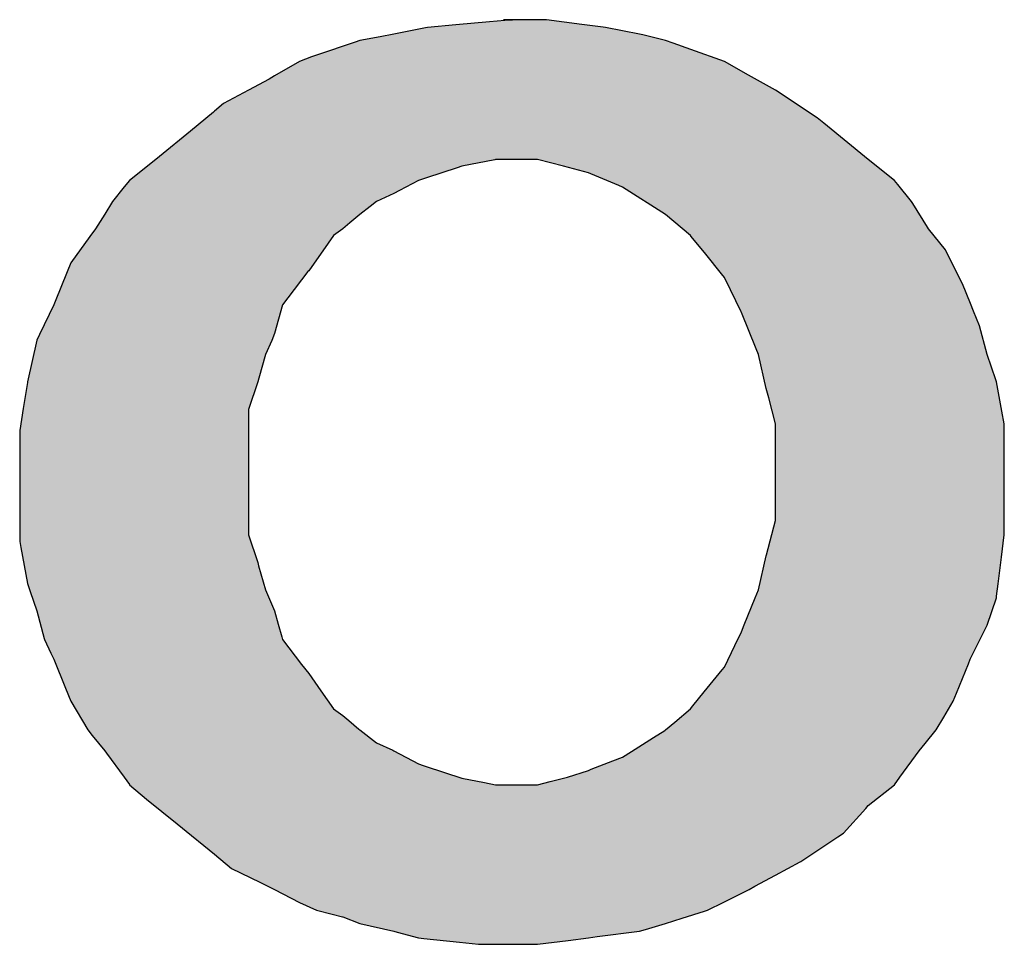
# Model space of a CAD drawing. Extents: x -1825 to 98, y 5678 to 6985.
# Tile 56 of 86: x 15.94 to 18.42, y 5781.62 to 5783.95. Entities that reach past the tile are written whole.
import ezdxf

# ---------------------------------------------------------------- set-up
doc = ezdxf.new("R2010")
doc.units = 0
doc.header["$MEASUREMENT"] = 0
doc.layers.add('CARIMBO', color=7, linetype='CONTINUOUS')

msp = doc.modelspace()

# ---------------------------------------------------------------- hatches: boundary and pattern name
at = {"layer": 'CARIMBO'}
h = msp.add_hatch(color=7, dxfattribs=at)
h.paths.add_polyline_path([(16.4272, 5783.7147), (16.4502, 5783.7345), (16.5128, 5783.7675), (16.5645, 5783.7959), (16.5787, 5783.8037), (16.6413, 5783.84), (16.6714, 5783.8515), (16.6842, 5783.8564), (16.7814, 5783.8888), (16.7929, 5783.8927), (16.8442, 5783.9025), (16.8786, 5783.9091), (16.959, 5783.9246), (16.9642, 5783.9256), (17.0353, 5783.9322), (17.1198, 5783.94), (17.1583, 5783.9435), (17.1784, 5783.9454), (17.2383, 5783.9454), (17.264, 5783.9454), (17.3527, 5783.9335), (17.4065, 5783.9264), (17.4123, 5783.9256), (17.498, 5783.9091), (17.5065, 5783.907), (17.5639, 5783.8927), (17.5826, 5783.886), (17.6274, 5783.8701), (17.7121, 5783.84), (17.7723, 5783.806), (17.8406, 5783.7675), (17.946, 5783.6983), (17.9628, 5783.6845), (18.0745, 5783.5929), (18.1404, 5783.5401), (18.1485, 5783.5302), (18.1833, 5783.4874), (18.1864, 5783.4823), (18.2233, 5783.4228), (18.2261, 5783.4182), (18.2689, 5783.3655), (18.3002, 5783.303), (18.3118, 5783.2798), (18.3319, 5783.2302), (18.3397, 5783.2111), (18.3546, 5783.1744), (18.3744, 5783.1019), (18.3956, 5783.0381), (18.3974, 5783.0327), (18.4113, 5782.9588), (18.4172, 5782.9273), (18.4172, 5782.8856), (18.4172, 5782.8746), (18.4172, 5782.7819), (18.4172, 5782.7692), (18.4172, 5782.7389), (18.4172, 5782.6639), (18.4172, 5782.6473), (18.4102, 5782.5911), (18.4018, 5782.5245), (18.3979, 5782.4929), (18.3974, 5782.4891), (18.3744, 5782.4199), (18.3315, 5782.3343), (18.327, 5782.323), (18.2966, 5782.2483), (18.2887, 5782.2288), (18.265, 5782.1886), (18.2459, 5782.1563), (18.218, 5782.122), (18.203, 5782.1036), (18.1543, 5782.037), (18.1404, 5782.018), (18.0745, 5781.9653), (18.0683, 5781.9584), (18.0119, 5781.8961), (17.9977, 5781.8866), (17.9032, 5781.8236), (17.8406, 5781.7906), (17.7889, 5781.7622), (17.7747, 5781.7544), (17.7101, 5781.7221), (17.6693, 5781.7017), (17.6618, 5781.6993), (17.6053, 5781.6817), (17.5639, 5781.6687), (17.5127, 5781.6534), (17.498, 5781.649), (17.3916, 5781.6353), (17.3695, 5781.6325), (17.3182, 5781.6259), (17.241, 5781.616), (17.237, 5781.616), (17.1981, 5781.616), (17.1804, 5781.616), (17.0927, 5781.616), (17.0448, 5781.6212), (16.9549, 5781.631), (16.9412, 5781.6325), (16.8876, 5781.6466), (16.8786, 5781.649), (16.7929, 5781.6687), (16.75, 5781.6852), (16.7233, 5781.6919), (16.6842, 5781.7017), (16.6413, 5781.7214), (16.5787, 5781.7544), (16.5417, 5781.7724), (16.47, 5781.8071), (16.4272, 5781.8433), (16.4005, 5781.8649), (16.3692, 5781.8901), (16.3331, 5781.9193), (16.2558, 5781.9817), (16.213, 5782.018), (16.1993, 5782.0368), (16.1547, 5782.0977), (16.1504, 5782.1036), (16.1191, 5782.1421), (16.1076, 5782.1563), (16.0648, 5782.2288), (16.0514, 5782.2616), (16.0219, 5782.3343), (16.0147, 5782.3498), (15.9989, 5782.3837), (15.9981, 5782.3866), (15.9791, 5782.4562), (15.963, 5782.5045), (15.956, 5782.5254), (15.9391, 5782.6154), (15.9363, 5782.6308), (15.9363, 5782.6778), (15.9363, 5782.7164), (15.9363, 5782.7692), (15.9363, 5782.7762), (15.9363, 5782.8219), (15.9363, 5782.8943), (15.9363, 5782.9108), (15.9452, 5782.9658), (15.9557, 5783.031), (15.956, 5783.0327), (15.9791, 5783.1382), (15.9859, 5783.1522), (16.0219, 5783.2271), (16.0254, 5783.2357), (16.0558, 5783.3105), (16.0648, 5783.3326), (16.1134, 5783.3992), (16.1274, 5783.4182), (16.1504, 5783.4555), (16.1702, 5783.4874), (16.1998, 5783.5239), (16.213, 5783.5401), (16.2789, 5783.5929), (16.2887, 5783.6009), (16.3665, 5783.6648), (16.4243, 5783.7124)])
h.paths.add_polyline_path([(17.5639, 5783.4545), (17.6265, 5783.4018), (17.6284, 5783.3994), (17.665, 5783.3543), (17.7049, 5783.3052), (17.7121, 5783.2963), (17.7273, 5783.2648), (17.754, 5783.2094), (17.7549, 5783.2074), (17.7919, 5783.1163), (17.7978, 5783.1019), (17.8175, 5783.0163), (17.8236, 5782.993), (17.8406, 5782.9273), (17.8406, 5782.9107), (17.8406, 5782.8644), (17.8406, 5782.8416), (17.8406, 5782.8054), (17.8406, 5782.7692), (17.8406, 5782.7421), (17.8406, 5782.7113), (17.8406, 5782.6835), (17.8183, 5782.5974), (17.8175, 5782.5945), (17.7978, 5782.5089), (17.7896, 5782.4887), (17.7621, 5782.421), (17.7549, 5782.4035), (17.7382, 5782.3687), (17.7121, 5782.3145), (17.7062, 5782.3072), (17.6611, 5782.2517), (17.6326, 5782.2166), (17.6265, 5782.2091), (17.5869, 5782.1757), (17.5639, 5782.1563), (17.5618, 5782.155), (17.533, 5782.1367), (17.4779, 5782.1016), (17.4551, 5782.0872), (17.4311, 5782.0779), (17.3765, 5782.0569), (17.3695, 5782.0542), (17.3162, 5782.0374), (17.3069, 5782.0344), (17.2727, 5782.0259), (17.241, 5782.018), (17.1981, 5782.018), (17.1884, 5782.018), (17.1355, 5782.018), (17.1073, 5782.0234), (17.0499, 5782.0344), (16.9607, 5782.0642), (16.9531, 5782.0667), (16.9412, 5782.0707), (16.8786, 5782.1036), (16.8761, 5782.1048), (16.8357, 5782.1234), (16.7929, 5782.1563), (16.7911, 5782.1578), (16.7652, 5782.1798), (16.7501, 5782.1926), (16.727, 5782.2091), (16.6951, 5782.2544), (16.6644, 5782.298), (16.6467, 5782.3211), (16.5985, 5782.3837), (16.5965, 5782.391), (16.5878, 5782.4229), (16.5787, 5782.4562), (16.5609, 5782.497), (16.5557, 5782.5089), (16.5383, 5782.5695), (16.5359, 5782.5781), (16.5128, 5782.6473), (16.5128, 5782.6714), (16.5128, 5782.7), (16.5128, 5782.7692), (16.5128, 5782.8054), (16.5128, 5782.808), (16.5128, 5782.8416), (16.5128, 5782.8995), (16.5128, 5782.9108), (16.5128, 5782.9636), (16.5359, 5783.0327), (16.5386, 5783.0421), (16.5557, 5783.1019), (16.5712, 5783.1374), (16.5787, 5783.1547), (16.5985, 5783.2271), (16.6117, 5783.2443), (16.6627, 5783.3106), (16.6644, 5783.3128), (16.7134, 5783.3824), (16.727, 5783.4018), (16.7501, 5783.4182), (16.7685, 5783.4339), (16.7929, 5783.4545), (16.7933, 5783.4548), (16.8194, 5783.4748), (16.8357, 5783.4874), (16.8786, 5783.5072), (16.893, 5783.5148), (16.9412, 5783.5401), (16.9616, 5783.547), (17.0386, 5783.5726), (17.0499, 5783.5764), (17.1338, 5783.5925), (17.1355, 5783.5929), (17.1981, 5783.5929), (17.2339, 5783.5929), (17.241, 5783.5929), (17.3069, 5783.5764), (17.3695, 5783.5599), (17.3755, 5783.5573), (17.4461, 5783.5275), (17.4551, 5783.5237)], flags=16)

# ---------------------------------------------------------------- linework, layer by layer
at = {"layer": 'CARIMBO', "color": 7, "invisible_edges": 5}
for points in [[(17.1198, 5783.94), (18.3546, 5783.1744), (18.3397, 5783.2111), (17.1583, 5783.9435)], [(17.1553, 5783.9454), (17.1553, 5783.9454), (17.1784, 5783.9454)], [(17.1583, 5783.9435), (18.3397, 5783.2111), (18.3319, 5783.2302), (17.1784, 5783.9454)], [(17.1784, 5783.9454), (18.3319, 5783.2302), (18.3118, 5783.2798), (17.2383, 5783.9454)], [(17.2383, 5783.9454), (18.3118, 5783.2798), (18.3002, 5783.303), (17.264, 5783.9454)], [(17.264, 5783.9454), (18.3002, 5783.303), (18.2689, 5783.3655), (17.3527, 5783.9335)], [(16.8786, 5783.9091), (18.4113, 5782.9588), (18.3974, 5783.0327), (16.959, 5783.9246)], [(16.959, 5783.9246), (18.3974, 5783.0327), (18.3956, 5783.0381), (16.9642, 5783.9256)], [(16.9642, 5783.9256), (18.3956, 5783.0381), (18.3744, 5783.1019), (17.0353, 5783.9322)], [(17.0353, 5783.9322), (18.3744, 5783.1019), (18.3546, 5783.1744), (17.1198, 5783.94)], [(17.3527, 5783.9335), (18.2689, 5783.3655), (18.2261, 5783.4182), (17.4065, 5783.9264)], [(17.4065, 5783.9264), (18.2261, 5783.4182), (18.2233, 5783.4228), (17.4123, 5783.9256)], [(17.4123, 5783.9256), (18.2233, 5783.4228), (18.1864, 5783.4823), (17.498, 5783.9091)], [(16.7814, 5783.8888), (18.4172, 5782.8746), (18.4172, 5782.8856), (16.7929, 5783.8927)], [(16.7929, 5783.8927), (18.4172, 5782.8856), (18.4172, 5782.9273), (16.8442, 5783.9025)], [(16.8442, 5783.9025), (18.4172, 5782.9273), (18.4113, 5782.9588), (16.8786, 5783.9091)], [(17.498, 5783.9091), (18.1864, 5783.4823), (18.1833, 5783.4874), (17.5065, 5783.907)], [(17.5065, 5783.907), (18.1833, 5783.4874), (18.1485, 5783.5302), (17.5639, 5783.8927)], [(17.5639, 5783.8927), (18.1485, 5783.5302), (18.1404, 5783.5401), (17.5826, 5783.886)], [(16.6842, 5783.8564), (18.4172, 5782.7819), (18.4172, 5782.8746), (16.7814, 5783.8888)], [(17.5826, 5783.886), (18.1404, 5783.5401), (18.0745, 5783.5929), (17.6274, 5783.8701)], [(17.6274, 5783.8701), (18.0745, 5783.5929), (17.9628, 5783.6845), (17.7121, 5783.84)], [(16.6413, 5783.84), (18.4172, 5782.7389), (18.4172, 5782.7692), (16.6714, 5783.8515)], [(16.6714, 5783.8515), (18.4172, 5782.7692), (18.4172, 5782.7819), (16.6842, 5783.8564)], [(16.5787, 5783.8037), (18.4172, 5782.6639), (18.4172, 5782.7389), (16.6413, 5783.84)], [(17.7121, 5783.84), (17.9628, 5783.6845), (17.946, 5783.6983), (17.7723, 5783.806)], [(16.5128, 5783.7675), (18.4102, 5782.5911), (18.4172, 5782.6473), (16.5645, 5783.7959)], [(16.5645, 5783.7959), (18.4172, 5782.6473), (18.4172, 5782.6639), (16.5787, 5783.8037)], [(17.7723, 5783.806), (17.946, 5783.6983), (17.8406, 5783.7675)], [(16.4502, 5783.7345), (18.4018, 5782.5245), (18.4102, 5782.5911), (16.5128, 5783.7675)], [(16.4272, 5783.7147), (18.3979, 5782.4929), (18.4018, 5782.5245), (16.4502, 5783.7345)], [(16.3665, 5783.6648), (18.3744, 5782.4199), (18.3974, 5782.4891), (16.4243, 5783.7124)], [(16.4243, 5783.7124), (18.3974, 5782.4891), (18.3979, 5782.4929), (16.4272, 5783.7147)], [(16.2887, 5783.6009), (18.3315, 5782.3343), (18.3744, 5782.4199), (16.3665, 5783.6648)], [(16.2789, 5783.5929), (18.327, 5782.323), (18.3315, 5782.3343), (16.2887, 5783.6009)], [(16.213, 5783.5401), (18.2966, 5782.2483), (18.327, 5782.323), (16.2789, 5783.5929)], [(16.9616, 5783.547), (17.8175, 5783.0163), (17.7978, 5783.1019), (17.0386, 5783.5726)], [(17.0386, 5783.5726), (17.7978, 5783.1019), (17.7919, 5783.1163), (17.0499, 5783.5764)], [(17.0499, 5783.5764), (17.7919, 5783.1163), (17.7549, 5783.2074), (17.1338, 5783.5925)], [(17.1338, 5783.5925), (17.7549, 5783.2074), (17.754, 5783.2094), (17.1355, 5783.5929)], [(17.1355, 5783.5929), (17.754, 5783.2094), (17.7273, 5783.2648), (17.1981, 5783.5929)], [(17.1981, 5783.5929), (17.7273, 5783.2648), (17.7121, 5783.2963), (17.2339, 5783.5929)], [(17.2339, 5783.5929), (17.7121, 5783.2963), (17.7049, 5783.3052), (17.241, 5783.5929)], [(17.241, 5783.5929), (17.7049, 5783.3052), (17.665, 5783.3543), (17.3069, 5783.5764)], [(17.3069, 5783.5764), (17.665, 5783.3543), (17.6284, 5783.3994), (17.3695, 5783.5599)], [(16.9412, 5783.5401), (17.8236, 5782.993), (17.8175, 5783.0163), (16.9616, 5783.547)], [(17.3695, 5783.5599), (17.6284, 5783.3994), (17.6265, 5783.4018), (17.3755, 5783.5573)], [(17.3755, 5783.5573), (17.6265, 5783.4018), (17.5639, 5783.4545), (17.4461, 5783.5275)], [(16.1702, 5783.4874), (18.265, 5782.1886), (18.2887, 5782.2288), (16.1998, 5783.5239)], [(16.1998, 5783.5239), (18.2887, 5782.2288), (18.2966, 5782.2483), (16.213, 5783.5401)], [(16.893, 5783.5148), (17.8406, 5782.9273), (17.8236, 5782.993), (16.9412, 5783.5401)], [(17.4461, 5783.5275), (17.5639, 5783.4545), (17.4551, 5783.5237)], [(16.8357, 5783.4874), (17.8406, 5782.8644), (17.8406, 5782.9107), (16.8786, 5783.5072)], [(16.8786, 5783.5072), (17.8406, 5782.9107), (17.8406, 5782.9273), (16.893, 5783.5148)], [(16.1504, 5783.4555), (18.2459, 5782.1563), (18.265, 5782.1886), (16.1702, 5783.4874)], [(16.7933, 5783.4548), (17.8406, 5782.8054), (17.8406, 5782.8416), (16.8194, 5783.4748)], [(16.8194, 5783.4748), (17.8406, 5782.8416), (17.8406, 5782.8644), (16.8357, 5783.4874)], [(16.1274, 5783.4182), (18.218, 5782.122), (18.2459, 5782.1563), (16.1504, 5783.4555)], [(16.7685, 5783.4339), (17.8406, 5782.7692), (17.8406, 5782.8049), (16.7929, 5783.4545)], [(16.7929, 5783.4545), (17.8406, 5782.8049), (17.8406, 5782.8054), (16.7933, 5783.4548)], [(16.7501, 5783.4182), (17.8406, 5782.7421), (17.8406, 5782.7692), (16.7685, 5783.4339)], [(16.0648, 5783.3326), (18.1543, 5782.037), (18.203, 5782.1036), (16.1134, 5783.3992)], [(16.1134, 5783.3992), (18.203, 5782.1036), (18.218, 5782.122), (16.1274, 5783.4182)], [(16.7134, 5783.3824), (17.8406, 5782.6835), (17.8406, 5782.7113), (16.727, 5783.4018)], [(16.727, 5783.4018), (17.8406, 5782.7113), (17.8406, 5782.7421), (16.7501, 5783.4182)], [(16.6644, 5783.3128), (17.8183, 5782.5974), (17.8406, 5782.6835), (16.7134, 5783.3824)], [(16.0558, 5783.3105), (18.1404, 5782.018), (18.1543, 5782.037), (16.0648, 5783.3326)], [(16.0254, 5783.2357), (18.0745, 5781.9653), (18.1404, 5782.018), (16.0558, 5783.3105)], [(16.6117, 5783.2443), (17.7978, 5782.5089), (17.8175, 5782.5945), (16.6627, 5783.3106)], [(16.6627, 5783.3106), (17.8175, 5782.5945), (17.8183, 5782.5974), (16.6644, 5783.3128)], [(15.9859, 5783.1522), (18.0119, 5781.8961), (18.0683, 5781.9584), (16.0219, 5783.2271)], [(16.0219, 5783.2271), (18.0683, 5781.9584), (18.0745, 5781.9653), (16.0254, 5783.2357)], [(16.5787, 5783.1547), (17.7621, 5782.421), (17.7896, 5782.4887), (16.5985, 5783.2271)], [(16.5985, 5783.2271), (17.7896, 5782.4887), (17.7978, 5782.5089), (16.6117, 5783.2443)], [(15.9791, 5783.1382), (17.9977, 5781.8866), (18.0119, 5781.8961), (15.9859, 5783.1522)], [(16.5712, 5783.1374), (17.7549, 5782.4035), (17.7621, 5782.421), (16.5787, 5783.1547)], [(15.956, 5783.0327), (17.9047, 5781.8246), (17.9977, 5781.8866), (15.9791, 5783.1382)], [(16.5557, 5783.1019), (17.7382, 5782.3687), (17.7549, 5782.4035), (16.5712, 5783.1374)], [(16.5386, 5783.0421), (17.7121, 5782.3145), (17.7382, 5782.3687), (16.5557, 5783.1019)], [(15.9452, 5782.9658), (17.8406, 5781.7906), (17.9032, 5781.8236), (15.9557, 5783.031)], [(15.9557, 5783.031), (17.9032, 5781.8236), (17.9047, 5781.8246), (15.956, 5783.0327)], [(16.5128, 5782.9636), (17.6611, 5782.2517), (17.7062, 5782.3072), (16.5359, 5783.0327)], [(16.5359, 5783.0327), (17.7062, 5782.3072), (17.7121, 5782.3145), (16.5386, 5783.0421)], [(15.9363, 5782.9108), (17.7889, 5781.7622), (17.8406, 5781.7906), (15.9452, 5782.9658)], [(16.5128, 5782.9108), (17.6326, 5782.2166), (17.6611, 5782.2517), (16.5128, 5782.9636)], [(15.9363, 5782.8943), (17.7747, 5781.7544), (17.7889, 5781.7622), (15.9363, 5782.9108)], [(16.5128, 5782.8995), (17.6265, 5782.2091), (17.6326, 5782.2166), (16.5128, 5782.9108)], [(15.9363, 5782.8219), (17.7101, 5781.7221), (17.7747, 5781.7544), (15.9363, 5782.8943)], [(16.5128, 5782.8416), (17.5869, 5782.1757), (17.6265, 5782.2091), (16.5128, 5782.8995)], [(16.5128, 5782.808), (17.5639, 5782.1563), (17.5869, 5782.1757), (16.5128, 5782.8416)], [(15.9363, 5782.7762), (17.6693, 5781.7017), (17.7101, 5781.7221), (15.9363, 5782.8219)], [(16.5128, 5782.8054), (17.5618, 5782.155), (17.5639, 5782.1563), (16.5128, 5782.808)], [(16.5128, 5782.7692), (17.533, 5782.1367), (17.5618, 5782.155), (16.5128, 5782.8054)], [(15.9363, 5782.7692), (17.6618, 5781.6993), (17.6693, 5781.7017), (15.9363, 5782.7762)], [(15.9363, 5782.7164), (17.6053, 5781.6817), (17.6618, 5781.6993), (15.9363, 5782.7692)], [(16.5128, 5782.7), (17.4779, 5782.1016), (17.533, 5782.1367), (16.5128, 5782.7692)], [(15.9363, 5782.6778), (17.5639, 5781.6687), (17.6053, 5781.6817), (15.9363, 5782.7164)], [(15.9363, 5782.6308), (17.5127, 5781.6534), (17.5639, 5781.6687), (15.9363, 5782.6778)], [(16.5128, 5782.6714), (17.4551, 5782.0872), (17.4779, 5782.1016), (16.5128, 5782.7)], [(16.5128, 5782.6473), (17.4311, 5782.0779), (17.4551, 5782.0872), (16.5128, 5782.6714)], [(15.9391, 5782.6154), (17.498, 5781.649), (17.5127, 5781.6534), (15.9363, 5782.6308)], [(16.5359, 5782.5781), (17.3765, 5782.0569), (17.4311, 5782.0779), (16.5128, 5782.6473)], [(15.956, 5782.5254), (17.3916, 5781.6353), (17.498, 5781.649), (15.9391, 5782.6154)], [(16.5383, 5782.5695), (17.3695, 5782.0542), (17.3765, 5782.0569), (16.5359, 5782.5781)], [(16.5557, 5782.5089), (17.3162, 5782.0374), (17.3695, 5782.0542), (16.5383, 5782.5695)], [(15.963, 5782.5045), (17.3695, 5781.6325), (17.3916, 5781.6353), (15.956, 5782.5254)], [(15.9791, 5782.4562), (17.3182, 5781.6259), (17.3695, 5781.6325), (15.963, 5782.5045)], [(16.5609, 5782.497), (17.3069, 5782.0344), (17.3162, 5782.0374), (16.5557, 5782.5089)], [(16.5787, 5782.4562), (17.2727, 5782.0259), (17.3069, 5782.0344), (16.5609, 5782.497)], [(15.9981, 5782.3866), (17.241, 5781.616), (17.3182, 5781.6259), (15.9791, 5782.4562)], [(16.5878, 5782.4229), (17.241, 5782.018), (17.2727, 5782.0259), (16.5787, 5782.4562)], [(16.5965, 5782.391), (17.1981, 5782.018), (17.241, 5782.018), (16.5878, 5782.4229)], [(15.9989, 5782.3837), (17.237, 5781.616), (17.241, 5781.616), (15.9981, 5782.3866)], [(16.0147, 5782.3498), (17.1981, 5781.616), (17.237, 5781.616), (15.9989, 5782.3837)], [(16.5985, 5782.3837), (17.1884, 5782.018), (17.1981, 5782.018), (16.5965, 5782.391)], [(16.6467, 5782.3211), (17.1355, 5782.018), (17.1884, 5782.018), (16.5985, 5782.3837)], [(16.0219, 5782.3343), (17.1804, 5781.616), (17.1981, 5781.616), (16.0147, 5782.3498)], [(16.0514, 5782.2616), (17.0927, 5781.616), (17.1804, 5781.616), (16.0219, 5782.3343)], [(16.6644, 5782.298), (17.1073, 5782.0234), (17.1355, 5782.018), (16.6467, 5782.3211)], [(16.6951, 5782.2544), (17.0499, 5782.0344), (17.1073, 5782.0234), (16.6644, 5782.298)], [(16.0648, 5782.2288), (17.0448, 5781.6212), (17.0927, 5781.616), (16.0514, 5782.2616)], [(16.727, 5782.2091), (16.9607, 5782.0642), (17.0499, 5782.0344), (16.6951, 5782.2544)], [(16.1076, 5782.1563), (16.9549, 5781.631), (17.0448, 5781.6212), (16.0648, 5782.2288)], [(16.7501, 5782.1926), (16.9531, 5782.0667), (16.9607, 5782.0642), (16.727, 5782.2091)], [(16.7652, 5782.1798), (16.9412, 5782.0707), (16.9531, 5782.0667), (16.7501, 5782.1926)], [(16.1191, 5782.1421), (16.9412, 5781.6325), (16.9549, 5781.631), (16.1076, 5782.1563)], [(16.7911, 5782.1578), (16.8786, 5782.1036), (16.9412, 5782.0707), (16.7652, 5782.1798)], [(16.7929, 5782.1563), (16.8761, 5782.1048), (16.8786, 5782.1036), (16.7911, 5782.1578)], [(16.8357, 5782.1234), (16.8357, 5782.1234), (16.8761, 5782.1048), (16.7929, 5782.1563)], [(16.1504, 5782.1036), (16.8876, 5781.6466), (16.9412, 5781.6325), (16.1191, 5782.1421)], [(16.1547, 5782.0977), (16.8786, 5781.649), (16.8876, 5781.6466), (16.1504, 5782.1036)], [(16.1993, 5782.0368), (16.7929, 5781.6687), (16.8786, 5781.649), (16.1547, 5782.0977)], [(16.2127, 5782.0183), (16.7501, 5781.6852), (16.7929, 5781.6687), (16.1993, 5782.0368)], [(16.213, 5782.018), (16.7495, 5781.6853), (16.7501, 5781.6852), (16.2127, 5782.0183)], [(16.2558, 5781.9817), (16.7233, 5781.6919), (16.7495, 5781.6853), (16.213, 5782.018)], [(16.3331, 5781.9193), (16.6842, 5781.7017), (16.7233, 5781.6919), (16.2558, 5781.9817)], [(16.3692, 5781.8901), (16.6413, 5781.7214), (16.6842, 5781.7017), (16.3331, 5781.9193)], [(16.4005, 5781.8649), (16.5787, 5781.7544), (16.6413, 5781.7214), (16.3692, 5781.8901)], [(16.4272, 5781.8433), (16.5417, 5781.7724), (16.5787, 5781.7544), (16.4005, 5781.8649)], [(16.47, 5781.8071), (16.47, 5781.8071), (16.5417, 5781.7724), (16.4272, 5781.8433)]]:
    msp.add_3dface(points, dxfattribs=at)

doc.saveas('drawing.dxf')
